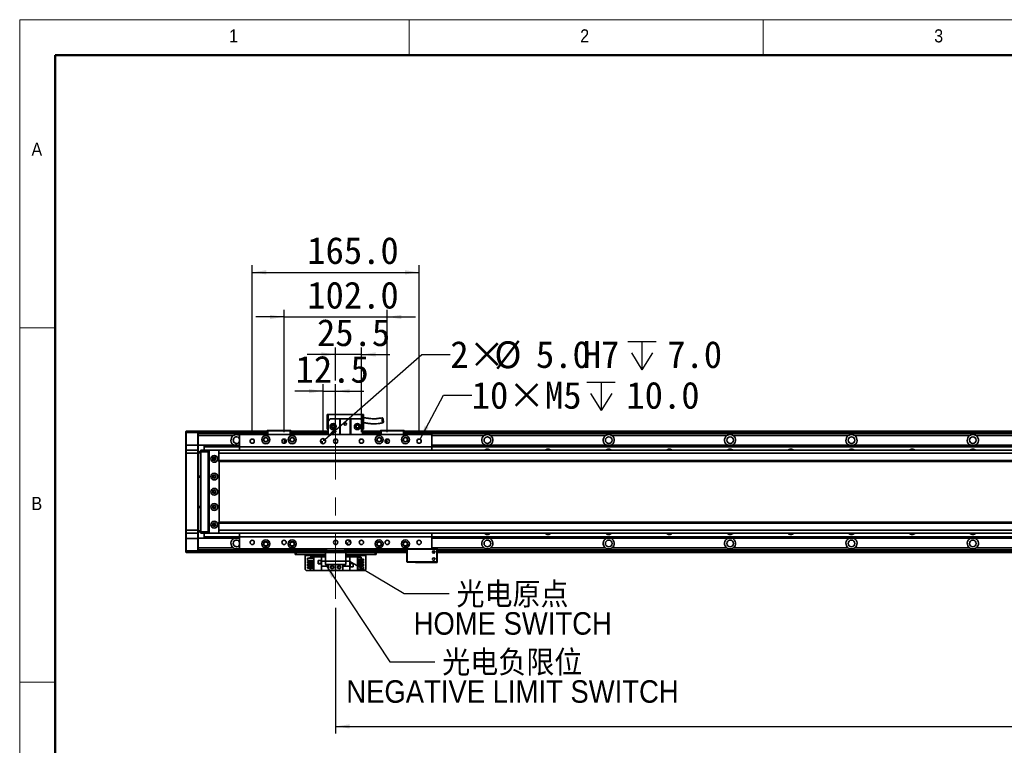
# Model space of a CAD drawing. Header units: millimetres. Extents: x 35 to 2905, y 35 to 2044.
# Tile 3 of 10: x 35 to 1008, y 1327 to 2044. Entities that reach past the tile are written whole.
import ezdxf

# ---------------------------------------------------------------- set-up
doc = ezdxf.new("R2010")
doc.units = ezdxf.units.MM
doc.header["$LTSCALE"] = 7
doc.linetypes.add('CENTERX2', pattern=[20.32, 12.7, -2.54, 2.54, -2.54])
doc.layers.add('黑色实线', color=7, linetype='Continuous')
doc.styles.add('SLDTEXTSTYLE0', font='Gothic.ttf', dxfattribs={"width": 0.913, "bigfont": 'bigfont'})
doc.styles.add('SLDTEXTSTYLE1', font='Gothic.ttf', dxfattribs={"width": 0.913})
doc.styles.add('SLDTEXTSTYLE8', font='txt')
doc.dimstyles.new('SLDDIMSTYLE0', dxfattribs={"dimtxt": 26.6, "dimasz": 14, "dimexe": 0, "dimexo": 0.0625, "dimgap": 6.65, "dimtad": 2, "dimdec": 1, "dimrnd": 1e-09, "dimzin": 4, "dimdsep": 46, "dimtxsty": 'SLDTEXTSTYLE8', "dimsah": 1, "dimcen": 0.09, "dimadec": 0, "dimazin": 1, "dimtfac": 1, "dimtdec": 1, "dimtmove": 0, "dimatfit": 0, "dimfxl": 0, "dimfrac": 2, "dimtolj": 1, "dimtzin": 12, "dimarcsym": 0})
doc.dimstyles.new('SLDDIMSTYLE1', dxfattribs={"dimtxt": 26.6, "dimasz": 14, "dimexe": 0, "dimexo": 0.0625, "dimgap": 6.65, "dimtad": 2, "dimdec": 1, "dimrnd": 1e-09, "dimzin": 12, "dimdsep": 46, "dimtxsty": 'SLDTEXTSTYLE8', "dimsah": 1, "dimcen": 0.09, "dimadec": 0, "dimazin": 3, "dimtfac": 1, "dimtdec": 1, "dimtmove": 0, "dimatfit": 0, "dimfxl": 0, "dimfrac": 2, "dimtolj": 1, "dimtzin": 12, "dimarcsym": 0})
doc.dimstyles.new('SLDDIMSTYLE3', dxfattribs={"dimtxt": 0.18, "dimasz": 14, "dimexe": 0, "dimexo": 0.0625, "dimgap": 0, "dimtad": 0, "dimtih": 1, "dimtoh": 1, "dimdec": 0, "dimrnd": 1e-09, "dimzin": 0, "dimdsep": 46, "dimtxsty": 'Standard', "dimsah": 1, "dimcen": 0.09, "dimadec": 0, "dimazin": 0, "dimtfac": 14, "dimtdec": 0, "dimtofl": 0, "dimtmove": 0, "dimatfit": 3, "dimfxl": 0, "dimfrac": 2, "dimtolj": 1, "dimtzin": 0, "dimarcsym": 0})
doc.dimstyles.new('SLDDIMSTYLE4', dxfattribs={"dimtxt": 26.6, "dimasz": 14, "dimexe": 0, "dimexo": 0.0625, "dimgap": 6.65, "dimtad": 2, "dimdec": 1, "dimrnd": 1e-09, "dimzin": 4, "dimdsep": 46, "dimtxsty": 'SLDTEXTSTYLE8', "dimsah": 1, "dimcen": 0.09, "dimadec": 0, "dimazin": 1, "dimtfac": 1, "dimtdec": 1, "dimtofl": 0, "dimtmove": 0, "dimatfit": 3, "dimfxl": 0, "dimfrac": 2, "dimtolj": 1, "dimtzin": 12, "dimarcsym": 0})
doc.dimstyles.new('SLDDIMSTYLE5', dxfattribs={"dimtxt": 26.6, "dimasz": 14, "dimexe": 0, "dimexo": 0.0625, "dimgap": 6.65, "dimtad": 0, "dimtih": 1, "dimtoh": 1, "dimdec": 1, "dimrnd": 1e-09, "dimzin": 4, "dimdsep": 46, "dimtxsty": 'SLDTEXTSTYLE8', "dimsah": 1, "dimcen": 0, "dimadec": 0, "dimazin": 1, "dimtfac": 1, "dimtdec": 1, "dimtofl": 0, "dimtmove": 0, "dimatfit": 3, "dimfxl": 0, "dimfrac": 2, "dimtolj": 1, "dimtzin": 12, "dimarcsym": 0})
doc.dimstyles.new('SLDDIMSTYLE6', dxfattribs={"dimtxt": 26.6, "dimasz": 14, "dimexe": 0, "dimexo": 0.0625, "dimgap": 6.65, "dimtad": 0, "dimtih": 1, "dimtoh": 1, "dimdec": 1, "dimrnd": 1e-09, "dimzin": 12, "dimdsep": 46, "dimtxsty": 'SLDTEXTSTYLE8', "dimsah": 1, "dimcen": 0, "dimadec": 0, "dimazin": 3, "dimtfac": 1, "dimtdec": 1, "dimtofl": 0, "dimtmove": 0, "dimatfit": 3, "dimfxl": 0, "dimfrac": 2, "dimtolj": 1, "dimtzin": 12, "dimarcsym": 0})

# ---------------------------------------------------------------- blocks, each defined once
blk = doc.blocks.new('_D_7')
at = {"layer": '黑色实线'}
for p, q in [((334.88, 1677.05), (306.88, 1677.05)), ((334.88, 1636.51), (334.88, 1684.05)), ((334.88, 1677.05), (347.38, 1677.05)), ((347.38, 1636.51), (347.38, 1684.05)), ((347.38, 1677.05), (375.38, 1677.05))]:
    blk.add_line(p, q, dxfattribs=at)
for points in [[(334.88, 1677.05), (320.88, 1679.15), (320.88, 1674.95)], [(347.38, 1677.05), (361.38, 1674.95), (361.38, 1679.15)]]:
    blk.add_solid(points, dxfattribs=at)
at = {"layer": '黑色实线', "insert": (307.79, 1711.96), "char_height": 26.6, "attachment_point": 1, "style": 'SLDTEXTSTYLE8'}
blk.add_mtext('12.5', dxfattribs=at)
blk = doc.blocks.new('_D_8')
at = {"layer": '黑色实线'}
for p, q in [((347.38, 1687.46), (347.38, 1720.27)), ((372.88, 1636.51), (372.88, 1720.27)), ((347.38, 1713.27), (319.38, 1713.27)), ((372.88, 1713.27), (347.38, 1713.27)), ((372.88, 1713.27), (400.88, 1713.27))]:
    blk.add_line(p, q, dxfattribs=at)
for points in [[(347.38, 1713.27), (333.38, 1715.37), (333.38, 1711.17)], [(372.88, 1713.27), (386.88, 1711.17), (386.88, 1715.37)]]:
    blk.add_solid(points, dxfattribs=at)
at = {"layer": '黑色实线', "insert": (328.92, 1748.17), "char_height": 26.6, "attachment_point": 1, "style": 'SLDTEXTSTYLE8'}
blk.add_mtext('25.5', dxfattribs=at)
blk = doc.blocks.new('_D_9')
at = {"layer": '黑色实线'}
for p, q in [((296.38, 1636.51), (296.38, 1757.33)), ((398.38, 1636.51), (398.38, 1757.33)), ((296.38, 1750.33), (268.38, 1750.33)), ((296.38, 1750.33), (398.38, 1750.33)), ((398.38, 1750.33), (426.38, 1750.33))]:
    blk.add_line(p, q, dxfattribs=at)
for points in [[(296.38, 1750.33), (282.38, 1752.43), (282.38, 1748.23)], [(398.38, 1750.33), (412.38, 1748.23), (412.38, 1752.43)]]:
    blk.add_solid(points, dxfattribs=at)
at = {"layer": '黑色实线', "insert": (319.31, 1785.24), "char_height": 26.6, "attachment_point": 1, "style": 'SLDTEXTSTYLE8'}
blk.add_mtext('102.0', dxfattribs=at)
blk = doc.blocks.new('_D_10')
at = {"layer": '黑色实线'}
for p, q in [((264.88, 1636.51), (264.88, 1801.41)), ((429.88, 1636.51), (429.88, 1801.41)), ((264.88, 1794.41), (429.88, 1794.41))]:
    blk.add_line(p, q, dxfattribs=at)
for points in [[(264.88, 1794.41), (278.88, 1792.31), (278.88, 1796.51)], [(429.88, 1794.41), (415.88, 1796.51), (415.88, 1792.31)]]:
    blk.add_solid(points, dxfattribs=at)
at = {"layer": '黑色实线', "insert": (319.31, 1829.31), "char_height": 26.6, "attachment_point": 1, "style": 'SLDTEXTSTYLE8'}
blk.add_mtext('165.0', dxfattribs=at)
blk = doc.blocks.new('SW_SYMBOL_HOLE_DEPTH')
at = {"layer": '黑色实线', "color": 0}
for p, q in [((0, 6125), (5600, 6125)), ((2800, 6125), (2800, 525)), ((700, 3885), (2800, 525)), ((4900, 3885), (2800, 525))]:
    blk.add_line(p, q, dxfattribs=at)
blk = doc.blocks.new('_D_16')
at = {"layer": '黑色实线'}
for p, q in [((336.76, 1629.27), (432.75, 1713.27)), ((432.75, 1713.27), (460.75, 1713.27))]:
    blk.add_line(p, q, dxfattribs=at)
blk.add_solid([(336.76, 1629.27), (348.68, 1636.91), (345.91, 1640.07)], dxfattribs=at)
at = {"layer": '黑色实线', "xscale": 0.004985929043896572, "yscale": 0.004985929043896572, "zscale": 0.004985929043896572}
blk.add_blockref('SW_SYMBOL_HOLE_DEPTH', (636.25, 1695.55), dxfattribs=at)
at = {"layer": '黑色实线', "char_height": 26.6, "attachment_point": 1, "style": 'SLDTEXTSTYLE8'}
for s, insert in [('2×', (460.75, 1726.56)), ('%%c', (504.27, 1726.3)), ('5.0', (545.37, 1726.56)), ('H7', (591.7, 1726.56)), ('7.0', (675.19, 1726.56))]:
    blk.add_mtext(s, dxfattribs=dict(at, insert=insert))
blk = doc.blocks.new('_D_17')
at = {"layer": '黑色实线'}
for p, q in [((430.86, 1629.48), (453.91, 1672.93)), ((453.91, 1672.93), (481.91, 1672.93))]:
    blk.add_line(p, q, dxfattribs=at)
blk.add_solid([(430.86, 1629.48), (439.28, 1640.86), (435.57, 1642.83)], dxfattribs=at)
at = {"layer": '黑色实线', "xscale": 0.004985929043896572, "yscale": 0.004985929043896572, "zscale": 0.004985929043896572}
blk.add_blockref('SW_SYMBOL_HOLE_DEPTH', (595.88, 1655.32), dxfattribs=at)
at = {"layer": '黑色实线', "char_height": 26.6, "attachment_point": 1, "style": 'SLDTEXTSTYLE8'}
for s, insert in [('10×M5', (481.91, 1686.32)), ('10.0', (634.82, 1686.32))]:
    blk.add_mtext(s, dxfattribs=dict(at, insert=insert))
blk = doc.blocks.new('_D_19')
at = {"layer": '黑色实线'}
for p, q in [((347.38, 1462.99), (347.38, 1338.82)), ((2087.38, 1430.62), (2087.38, 1338.82)), ((347.38, 1345.82), (2087.38, 1345.82))]:
    blk.add_line(p, q, dxfattribs=at)
for points in [[(347.38, 1345.82), (361.38, 1343.72), (361.38, 1347.92)], [(2087.38, 1345.82), (2073.38, 1347.92), (2073.38, 1343.72)]]:
    blk.add_solid(points, dxfattribs=at)
at = {"layer": '黑色实线', "insert": (1167.49, 1380.72), "char_height": 26.6, "attachment_point": 1, "style": 'SLDTEXTSTYLE8'}
blk.add_mtext('1740.0', dxfattribs=at)
blk = doc.blocks.new('SW_NOTE_7')
at = {"layer": '黑色实线', "color": 0, "char_height": 22.225, "attachment_point": 2}
for s, insert, style in [('光电原点', (62.53, 10.9), 'SLDTEXTSTYLE0'), ('HOME SWITCH', (62.76, -18.33), 'SLDTEXTSTYLE1')]:
    blk.add_mtext(s, dxfattribs=dict(at, insert=insert, style=style))
blk = doc.blocks.new('SW_NOTE_8')
at = {"layer": '黑色实线', "color": 0, "char_height": 22.225, "attachment_point": 2}
for s, insert, style in [('光电负限位', (76.69, 10.96), 'SLDTEXTSTYLE0'), ('NEGATIVE LIMIT SWITCH', (76.9, -18.27), 'SLDTEXTSTYLE1')]:
    blk.add_mtext(s, dxfattribs=dict(at, insert=insert, style=style))
blk = doc.blocks.new('SW_DOWELSYMBOL_0')
at = {"linetype": 'Continuous', "lineweight": 18}
h = blk.add_hatch(color=0, dxfattribs=at)
edge = h.paths.add_edge_path(flags=0)
edge.add_arc((0, 0), 2.5, 180, 270)
edge.add_line((0, -2.5), (0, 0))
edge.add_line((0, 0), (-2.5, 0))
h = blk.add_hatch(color=0, dxfattribs=at)
edge = h.paths.add_edge_path(flags=0)
edge.add_arc((0, 0), 2.5, 0, 90)
edge.add_line((0, 2.5), (0, 0))
edge.add_line((0, 0), (2.5, 0))
at = {"layer": '黑色实线', "color": 0}
blk.add_circle((0, 0), 2.5, dxfattribs=at)
blk = doc.blocks.new('SW_DOWELSYMBOL_1')
at = {"linetype": 'Continuous', "lineweight": 18}
h = blk.add_hatch(color=0, dxfattribs=at)
edge = h.paths.add_edge_path(flags=0)
edge.add_arc((0, 0), 2.5, 180, 270)
edge.add_line((0, -2.5), (0, 0))
edge.add_line((0, 0), (-2.5, 0))
h = blk.add_hatch(color=0, dxfattribs=at)
edge = h.paths.add_edge_path(flags=0)
edge.add_arc((0, 0), 2.5, 0, 90)
edge.add_line((0, 2.5), (0, 0))
edge.add_line((0, 0), (2.5, 0))
at = {"layer": '黑色实线', "color": 0}
blk.add_circle((0, 0), 2.5, dxfattribs=at)

msp = doc.modelspace()

# ---------------------------------------------------------------- linework, layer by layer
at = {"color": 7, "linetype": 'Continuous', "lineweight": 18}
for p, q in [((2905, 2044), (35, 2044)), ((35, 2044), (35, 35)), ((420, 2009), (420, 2044)), ((770, 2044), (770, 2009)), ((70, 2009), (2870, 2009)), ((70, 2009), (70, 70)), ((70, 1739.5), (35, 1739.5)), ((35, 1389.5), (70, 1389.5))]:
    msp.add_line(p, q, dxfattribs=at)
at = {"color": 7, "linetype": 'Continuous', "lineweight": 50}
for p, q in [((2870, 2009), (70, 2009)), ((70, 2009), (70, 70))]:
    msp.add_line(p, q, dxfattribs=at)
at = {"color": 7, "linetype": 'Continuous', "lineweight": 35}
for p, q in [((338.88, 1653.92), (339.88, 1653.92)), ((338.88, 1653.92), (338.88, 1639.52)), ((339.88, 1647.52), (339.88, 1653.92)), ((339.88, 1653.92), (373.88, 1653.92)), ((341.88, 1649.52), (339.88, 1647.52)), ((339.88, 1647.52), (339.88, 1634.12)), ((341.88, 1649.52), (351.38, 1649.52)), ((351.38, 1634.12), (351.38, 1649.52)), ((351.38, 1649.52), (351.88, 1649.52)), ((351.88, 1649.52), (351.88, 1634.12)), ((361.88, 1649.52), (351.88, 1649.52)), ((361.88, 1634.12), (361.88, 1649.52)), ((361.88, 1649.52), (362.38, 1649.52)), ((362.38, 1649.52), (362.38, 1634.12)), ((362.38, 1649.52), (371.88, 1649.52)), ((373.88, 1647.52), (371.88, 1649.52)), ((373.88, 1653.92), (374.88, 1653.92)), ((373.88, 1653.92), (373.88, 1647.52)), ((373.88, 1647.52), (373.88, 1634.12)), ((374.88, 1639.52), (374.88, 1653.92)), ((199.38, 1637.32), (199.68, 1637.62)), ((199.38, 1636.12), (199.38, 1637.32)), ((199.38, 1636.12), (199.68, 1636.12)), ((199.38, 1623.62), (199.38, 1636.12)), ((199.68, 1637.62), (199.68, 1636.12)), ((199.68, 1637.62), (211.08, 1637.62)), ((211.08, 1636.12), (199.68, 1636.12)), ((199.68, 1636.12), (199.68, 1623.62)), ((211.08, 1636.12), (211.08, 1637.62)), ((211.08, 1637.62), (211.38, 1637.32)), ((211.08, 1636.12), (211.38, 1636.12)), ((211.08, 1623.62), (211.08, 1636.12)), ((279.38, 1637.62), (211.38, 1637.62)), ((211.38, 1637.62), (211.38, 1637.32)), ((211.38, 1637.32), (211.38, 1636.12)), ((279.38, 1637.12), (211.38, 1637.12)), ((211.38, 1636.12), (211.38, 1623.62)), ((279.38, 1637.82), (279.68, 1638.12)), ((279.38, 1634.12), (279.38, 1637.82)), ((280.38, 1637.82), (279.38, 1637.82)), ((279.68, 1638.12), (280.5, 1638.12)), ((280.38, 1637.82), (280.5, 1638.12)), ((280.38, 1637.82), (280.38, 1634.12)), ((302.38, 1637.82), (280.38, 1637.82)), ((280.5, 1638.12), (302.25, 1638.12)), ((302.38, 1637.82), (302.25, 1638.12)), ((302.25, 1638.12), (303.08, 1638.12)), ((302.38, 1634.12), (302.38, 1637.82)), ((303.38, 1637.82), (302.38, 1637.82)), ((303.08, 1638.12), (303.38, 1637.82)), ((303.38, 1637.82), (303.38, 1634.12)), ((339.88, 1637.62), (303.38, 1637.62)), ((303.38, 1637.42), (339.88, 1637.42)), ((303.38, 1637.22), (339.88, 1637.22)), ((339.88, 1637.12), (303.38, 1637.12)), ((338.88, 1639.52), (339.88, 1639.52)), ((373.88, 1639.52), (374.88, 1639.52)), ((391.38, 1637.62), (373.88, 1637.62)), ((373.88, 1637.42), (391.38, 1637.42)), ((373.88, 1637.22), (391.38, 1637.22)), ((391.38, 1637.12), (373.88, 1637.12)), ((391.38, 1637.82), (391.68, 1638.12)), ((392.38, 1637.82), (391.38, 1637.82)), ((391.38, 1634.12), (391.38, 1637.82)), ((391.68, 1638.12), (392.5, 1638.12)), ((392.38, 1637.82), (392.5, 1638.12)), ((414.38, 1637.82), (392.38, 1637.82)), ((392.38, 1637.82), (392.38, 1634.12)), ((392.5, 1638.12), (414.25, 1638.12)), ((414.38, 1637.82), (414.25, 1638.12)), ((414.25, 1638.12), (415.08, 1638.12)), ((414.38, 1634.12), (414.38, 1637.82)), ((415.38, 1637.82), (414.38, 1637.82)), ((415.08, 1638.12), (415.38, 1637.82)), ((415.38, 1637.82), (415.38, 1634.12)), ((2019.38, 1637.62), (415.38, 1637.62)), ((415.38, 1637.42), (2019.38, 1637.42)), ((415.38, 1637.22), (2019.38, 1637.22)), ((2019.38, 1637.12), (415.38, 1637.12)), ((279.38, 1635.12), (211.38, 1635.12)), ((246.21, 1633.12), (211.38, 1633.12)), ((252.38, 1634.12), (252.38, 1622.12)), ((442.38, 1634.12), (252.38, 1634.12)), ((339.88, 1635.12), (303.38, 1635.12)), ((391.38, 1635.12), (373.88, 1635.12)), ((2019.38, 1635.12), (415.38, 1635.12)), ((442.38, 1634.12), (442.38, 1622.12)), ((614.21, 1633.12), (500.55, 1633.12)), ((734.21, 1633.12), (620.55, 1633.12)), ((854.21, 1633.12), (740.55, 1633.12)), ((974.21, 1633.12), (860.55, 1633.12)), ((1094.21, 1633.12), (980.55, 1633.12)), ((199.38, 1623.62), (199.68, 1623.62)), ((199.38, 1618.32), (199.38, 1623.62)), ((199.68, 1618.62), (199.38, 1618.32)), ((199.38, 1615.62), (199.38, 1618.32)), ((199.68, 1623.62), (199.68, 1618.62)), ((211.08, 1623.62), (199.68, 1623.62)), ((199.68, 1618.62), (199.68, 1615.62)), ((199.68, 1618.62), (211.08, 1618.62)), ((211.08, 1618.62), (211.08, 1623.62)), ((211.08, 1623.62), (211.38, 1623.62)), ((211.08, 1615.62), (211.08, 1618.62)), ((211.08, 1618.62), (211.38, 1618.32)), ((211.38, 1623.62), (211.38, 1618.32)), ((217.38, 1623.62), (211.38, 1623.62)), ((211.38, 1618.32), (211.38, 1615.62)), ((211.38, 1617.12), (213.88, 1617.12)), ((213.88, 1616.12), (211.38, 1616.12)), ((213.88, 1618.32), (214.18, 1618.62)), ((213.88, 1617.12), (213.88, 1618.32)), ((213.88, 1538.12), (213.88, 1617.12)), ((213.88, 1617.12), (214.18, 1617.12)), ((214.18, 1618.62), (214.18, 1617.12)), ((214.18, 1618.62), (221.38, 1618.62)), ((214.18, 1617.12), (214.18, 1538.12)), ((221.38, 1617.12), (214.18, 1617.12)), ((217.38, 1623.62), (252.38, 1623.62)), ((217.38, 1623.62), (217.38, 1623.32)), ((217.38, 1623.32), (252.38, 1623.32)), ((217.38, 1623.32), (217.38, 1622.43)), ((217.38, 1622.43), (252.38, 1622.43)), ((217.38, 1622.43), (217.38, 1622.13)), ((217.38, 1622.13), (252.38, 1622.13)), ((217.38, 1622.13), (217.38, 1618.62)), ((221.38, 1618.62), (221.38, 1617.12)), ((221.38, 1618.62), (222.88, 1618.62)), ((222.58, 1618.32), (221.38, 1618.32)), ((221.38, 1617.12), (221.38, 1538.12)), ((221.88, 1616.62), (221.88, 1538.62)), ((222.38, 1616.62), (221.88, 1616.62)), ((222.88, 1618.62), (222.38, 1618.12)), ((222.38, 1618.12), (222.38, 1537.12)), ((231.88, 1618.62), (222.88, 1618.62)), ((232.38, 1618.12), (231.88, 1618.62)), ((2202.88, 1618.62), (231.88, 1618.62)), ((231.88, 1617.98), (231.88, 1615.62)), ((232.38, 1617.98), (232.38, 1618.12)), ((251.66, 1623.62), (252.38, 1624.01)), ((442.38, 1622.12), (252.38, 1622.12)), ((252.38, 1622.12), (252.38, 1618.62)), ((442.38, 1623.62), (1992.38, 1623.62)), ((442.38, 1623.32), (1992.38, 1623.32)), ((442.38, 1622.43), (1992.38, 1622.43)), ((442.38, 1622.13), (1992.38, 1622.13)), ((442.38, 1622.12), (442.38, 1618.62)), ((199.38, 1539.62), (199.38, 1615.62)), ((199.68, 1615.62), (199.38, 1615.62)), ((199.68, 1615.62), (199.68, 1539.62)), ((211.08, 1615.62), (199.68, 1615.62)), ((211.08, 1539.62), (211.08, 1615.62)), ((211.08, 1615.62), (211.38, 1615.62)), ((211.38, 1615.62), (211.38, 1539.62)), ((228.52, 1610.62), (226.23, 1610.62)), ((2202.88, 1615.62), (231.88, 1615.62)), ((231.88, 1615.62), (231.88, 1608.62)), ((2202.88, 1608.62), (231.88, 1608.62)), ((231.88, 1608.62), (231.88, 1607.62)), ((231.88, 1607.62), (2202.88, 1607.62)), ((232.38, 1547.62), (232.38, 1607.62)), ((211.38, 1593.12), (213.88, 1593.12)), ((213.88, 1592.12), (211.38, 1592.12)), ((211.38, 1563.12), (213.88, 1563.12)), ((213.88, 1562.12), (211.38, 1562.12)), ((199.68, 1539.62), (199.38, 1539.62)), ((199.38, 1536.92), (199.38, 1539.62)), ((199.68, 1539.62), (211.08, 1539.62)), ((199.68, 1539.62), (199.68, 1536.62)), ((211.08, 1539.62), (211.38, 1539.62)), ((211.08, 1536.62), (211.08, 1539.62)), ((211.38, 1539.62), (211.38, 1536.92)), ((211.38, 1539.12), (213.88, 1539.12)), ((213.88, 1538.12), (211.38, 1538.12)), ((213.88, 1538.12), (214.18, 1538.12)), ((213.88, 1536.92), (213.88, 1538.12)), ((214.18, 1538.12), (221.38, 1538.12)), ((214.18, 1538.12), (214.18, 1536.62)), ((221.38, 1538.12), (221.38, 1536.62)), ((221.88, 1538.62), (222.38, 1538.62)), ((226.23, 1544.62), (228.52, 1544.62)), ((2202.88, 1547.62), (231.88, 1547.62)), ((231.88, 1547.62), (231.88, 1546.62)), ((2202.88, 1546.62), (231.88, 1546.62)), ((231.88, 1546.62), (231.88, 1539.62)), ((2202.88, 1539.62), (231.88, 1539.62)), ((231.88, 1539.62), (231.88, 1537.26)), ((199.68, 1536.62), (199.38, 1536.92)), ((199.38, 1531.62), (199.38, 1536.92)), ((199.68, 1531.62), (199.38, 1531.62)), ((199.38, 1519.12), (199.38, 1531.62)), ((211.08, 1536.62), (199.68, 1536.62)), ((199.68, 1536.62), (199.68, 1531.62)), ((211.08, 1531.62), (199.68, 1531.62)), ((199.68, 1531.62), (199.68, 1519.12)), ((211.08, 1536.62), (211.38, 1536.92)), ((211.08, 1531.62), (211.08, 1536.62)), ((211.38, 1531.62), (211.08, 1531.62)), ((211.08, 1519.12), (211.08, 1531.62)), ((211.38, 1536.92), (211.38, 1531.62)), ((217.38, 1531.63), (211.38, 1531.63)), ((211.38, 1531.62), (211.38, 1519.12)), ((213.88, 1536.92), (214.18, 1536.62)), ((221.38, 1536.62), (214.18, 1536.62)), ((217.38, 1536.62), (217.38, 1533.11)), ((217.38, 1533.11), (252.38, 1533.11)), ((217.38, 1533.11), (217.38, 1532.82)), ((217.38, 1532.82), (252.38, 1532.82)), ((217.38, 1532.82), (217.38, 1531.92)), ((217.38, 1531.92), (252.38, 1531.92)), ((217.38, 1531.92), (217.38, 1531.63)), ((217.38, 1531.63), (252.38, 1531.63)), ((221.38, 1536.92), (222.58, 1536.92)), ((222.88, 1536.62), (221.38, 1536.62)), ((222.38, 1537.12), (222.88, 1536.62)), ((222.88, 1536.62), (231.88, 1536.62)), ((231.88, 1536.62), (232.38, 1537.12)), ((2202.88, 1536.62), (231.88, 1536.62)), ((232.38, 1537.12), (232.38, 1537.26)), ((251.66, 1531.63), (252.38, 1531.23)), ((252.38, 1536.62), (252.38, 1533.12)), ((442.38, 1533.12), (252.38, 1533.12)), ((252.38, 1533.12), (252.38, 1521.12)), ((442.38, 1536.62), (442.38, 1533.12)), ((442.38, 1533.12), (442.38, 1521.12)), ((442.38, 1533.11), (1992.38, 1533.11)), ((442.38, 1532.82), (1992.38, 1532.82)), ((442.38, 1531.92), (1992.38, 1531.92)), ((442.38, 1531.63), (1992.38, 1531.63)), ((199.68, 1519.12), (199.38, 1519.12)), ((199.38, 1517.92), (199.38, 1519.12)), ((199.68, 1519.12), (211.08, 1519.12)), ((199.68, 1519.12), (199.68, 1517.62)), ((211.38, 1519.12), (211.08, 1519.12)), ((211.08, 1517.62), (211.08, 1519.12)), ((246.21, 1522.13), (211.38, 1522.13)), ((337.38, 1520.13), (211.38, 1520.13)), ((211.38, 1519.12), (211.38, 1517.92)), ((442.38, 1521.12), (252.38, 1521.12)), ((337.38, 1519.12), (337.38, 1521.12)), ((338.38, 1519.12), (337.38, 1519.12)), ((337.38, 1517.62), (337.38, 1519.12)), ((338.38, 1521.12), (338.38, 1519.12)), ((356.38, 1519.12), (338.38, 1519.12)), ((356.38, 1519.12), (356.38, 1521.12)), ((357.38, 1519.12), (356.38, 1519.12)), ((357.38, 1521.12), (357.38, 1519.12)), ((417.88, 1520.13), (357.38, 1520.13)), ((357.38, 1519.12), (357.38, 1517.62)), ((418.18, 1521.12), (417.88, 1520.82)), ((418.18, 1520.82), (417.88, 1520.82)), ((417.88, 1508.42), (417.88, 1520.82)), ((418.18, 1520.82), (418.3, 1521.12)), ((418.18, 1520.82), (418.18, 1508.42)), ((447.58, 1520.82), (418.18, 1520.82)), ((442.38, 1521.42), (447.88, 1521.42)), ((442.38, 1521.12), (447.45, 1521.12)), ((447.58, 1520.82), (447.45, 1521.12)), ((447.45, 1521.12), (447.58, 1521.12)), ((447.88, 1520.82), (447.58, 1521.12)), ((447.88, 1520.82), (447.58, 1520.82)), ((447.58, 1508.42), (447.58, 1520.82)), ((447.88, 1520.82), (447.88, 1521.42)), ((447.88, 1520.82), (447.88, 1508.42)), ((1988.88, 1520.13), (447.88, 1520.13)), ((614.21, 1522.13), (500.55, 1522.13)), ((734.21, 1522.13), (620.55, 1522.13)), ((854.21, 1522.13), (740.55, 1522.13)), ((974.21, 1522.13), (860.55, 1522.13)), ((1094.21, 1522.13), (980.55, 1522.13)), ((199.68, 1517.62), (199.38, 1517.92)), ((211.08, 1517.62), (199.68, 1517.62)), ((211.38, 1517.92), (211.08, 1517.62)), ((211.38, 1517.92), (211.38, 1517.62)), ((337.38, 1517.62), (211.38, 1517.62)), ((307.38, 1515.62), (307.38, 1517.62)), ((308.38, 1515.62), (307.38, 1515.62)), ((308.38, 1517.62), (308.38, 1515.62)), ((337.38, 1515.62), (308.38, 1515.62)), ((317.38, 1515.62), (317.38, 1514.62)), ((317.38, 1500.82), (317.38, 1514.62)), ((319.68, 1512.18), (325.88, 1512.18)), ((319.68, 1509.68), (319.68, 1512.18)), ((319.68, 1509.68), (325.88, 1509.68)), ((322.08, 1513.12), (325.88, 1513.12)), ((322.08, 1512.18), (322.08, 1513.12)), ((322.08, 1508.64), (322.08, 1509.68)), ((325.88, 1499.82), (325.88, 1513.42)), ((325.88, 1513.42), (333.43, 1513.42)), ((333.18, 1509.72), (329.98, 1509.72)), ((329.98, 1509.72), (329.98, 1506.52)), ((330.08, 1509.62), (330.08, 1506.62)), ((333.08, 1509.62), (330.08, 1509.62)), ((333.08, 1506.62), (333.08, 1509.62)), ((333.18, 1506.52), (333.18, 1509.72)), ((333.43, 1513.42), (333.43, 1509.12)), ((337.38, 1513.42), (333.43, 1513.42)), ((337.38, 1509.12), (333.43, 1509.12)), ((333.43, 1504.12), (333.43, 1509.12)), ((357.38, 1517.62), (337.38, 1517.62)), ((337.38, 1517.62), (337.38, 1509.12)), ((337.38, 1509.12), (357.38, 1509.12)), ((337.38, 1505.62), (337.38, 1509.12)), ((357.38, 1517.62), (357.38, 1509.12)), ((417.88, 1517.62), (357.38, 1517.62)), ((386.38, 1515.62), (357.38, 1515.62)), ((361.33, 1513.42), (357.38, 1513.42)), ((361.33, 1509.12), (357.38, 1509.12)), ((357.38, 1509.12), (357.38, 1505.62)), ((361.33, 1509.12), (361.33, 1513.42)), ((368.88, 1513.42), (361.33, 1513.42)), ((361.33, 1509.12), (361.33, 1504.12)), ((368.88, 1513.42), (368.88, 1499.82)), ((372.68, 1513.12), (368.88, 1513.12)), ((375.08, 1511.18), (368.88, 1511.18)), ((375.08, 1509.68), (368.88, 1509.68)), ((372.68, 1513.12), (372.68, 1511.18)), ((372.68, 1509.68), (372.68, 1508.64)), ((375.08, 1511.18), (375.08, 1509.68)), ((377.38, 1514.62), (377.38, 1515.62)), ((377.38, 1514.62), (377.38, 1500.82)), ((386.38, 1515.62), (386.38, 1517.62)), ((387.38, 1515.62), (386.38, 1515.62)), ((387.38, 1517.62), (387.38, 1515.62)), ((445.52, 1517.62), (443.23, 1517.62)), ((1988.88, 1517.62), (447.88, 1517.62)), ((317.38, 1500.82), (318.38, 1499.82)), ((325.88, 1499.82), (318.38, 1499.82)), ((319.68, 1507.14), (319.68, 1508.64)), ((319.68, 1508.64), (325.88, 1508.64)), ((319.68, 1507.14), (325.88, 1507.14)), ((319.68, 1504.6), (319.68, 1506.1)), ((319.68, 1506.1), (325.88, 1506.1)), ((319.68, 1504.6), (325.88, 1504.6)), ((319.68, 1502.06), (319.68, 1503.56)), ((319.68, 1503.56), (325.88, 1503.56)), ((319.68, 1502.06), (325.88, 1502.06)), ((322.08, 1506.1), (322.08, 1507.14)), ((322.08, 1503.56), (322.08, 1504.6)), ((322.08, 1500.12), (322.08, 1502.06)), ((322.08, 1500.12), (325.88, 1500.12)), ((325.88, 1499.82), (333.43, 1499.82)), ((329.98, 1506.52), (333.18, 1506.52)), ((330.08, 1506.62), (333.08, 1506.62)), ((333.43, 1504.12), (340.38, 1504.12)), ((333.43, 1504.12), (333.43, 1499.82)), ((333.43, 1499.82), (340.38, 1499.82)), ((357.38, 1505.62), (337.38, 1505.62)), ((340.38, 1505.62), (340.38, 1504.12)), ((340.38, 1499.82), (340.38, 1504.12)), ((347.38, 1499.82), (340.38, 1499.82)), ((347.38, 1505.62), (347.38, 1499.82)), ((347.38, 1499.82), (354.38, 1499.82)), ((354.38, 1504.12), (354.38, 1505.62)), ((354.38, 1504.12), (361.33, 1504.12)), ((354.38, 1504.12), (354.38, 1499.82)), ((354.38, 1499.82), (361.33, 1499.82)), ((361.33, 1499.82), (361.33, 1504.12)), ((368.88, 1499.82), (361.33, 1499.82)), ((364.78, 1506.72), (361.58, 1506.72)), ((361.58, 1506.72), (361.58, 1503.52)), ((361.58, 1503.52), (364.78, 1503.52)), ((361.68, 1506.62), (361.68, 1503.62)), ((364.68, 1506.62), (361.68, 1506.62)), ((361.68, 1503.62), (364.68, 1503.62)), ((364.68, 1503.62), (364.68, 1506.62)), ((364.78, 1503.52), (364.78, 1506.72)), ((375.08, 1508.64), (368.88, 1508.64)), ((375.08, 1507.14), (368.88, 1507.14)), ((375.08, 1506.1), (368.88, 1506.1)), ((375.08, 1504.6), (368.88, 1504.6)), ((375.08, 1503.56), (368.88, 1503.56)), ((375.08, 1501.06), (368.88, 1501.06)), ((372.68, 1500.12), (368.88, 1500.12)), ((376.38, 1499.82), (368.88, 1499.82)), ((372.68, 1507.14), (372.68, 1506.1)), ((372.68, 1504.6), (372.68, 1503.56)), ((372.68, 1501.06), (372.68, 1500.12)), ((375.08, 1508.64), (375.08, 1507.14)), ((375.08, 1506.1), (375.08, 1504.6)), ((375.08, 1503.56), (375.08, 1501.06)), ((376.38, 1499.82), (377.38, 1500.82)), ((417.88, 1508.42), (418.18, 1508.42)), ((418.18, 1508.12), (417.88, 1508.42)), ((418.18, 1508.42), (447.58, 1508.42)), ((418.18, 1508.42), (418.3, 1508.12)), ((418.3, 1508.12), (418.18, 1508.12)), ((447.45, 1508.12), (418.3, 1508.12)), ((426.38, 1507.82), (426.38, 1508.12)), ((426.38, 1507.82), (447.88, 1507.82)), ((447.58, 1508.42), (447.45, 1508.12)), ((447.58, 1508.12), (447.45, 1508.12)), ((447.58, 1508.42), (447.88, 1508.42)), ((447.88, 1508.42), (447.58, 1508.12)), ((447.88, 1507.82), (447.88, 1508.42))]:
    msp.add_line(p, q, dxfattribs=at)
at = {"color": 8, "linetype": 'Continuous', "lineweight": 35}
for p, q in [((279.38, 1636.62), (211.38, 1636.62)), ((339.88, 1636.62), (303.38, 1636.62)), ((391.38, 1636.62), (373.88, 1636.62)), ((2019.38, 1636.62), (415.38, 1636.62)), ((494.21, 1633.12), (442.38, 1633.12)), ((494.21, 1522.13), (442.38, 1522.13)), ((337.38, 1518.62), (211.38, 1518.62)), ((317.38, 1514.62), (337.38, 1514.62)), ((417.88, 1518.62), (357.38, 1518.62)), ((357.38, 1514.62), (377.38, 1514.62)), ((445.52, 1518.62), (443.23, 1518.62)), ((1988.88, 1518.62), (447.88, 1518.62))]:
    msp.add_line(p, q, dxfattribs=at)
at = {"color": 7, "linetype": 'Continuous', "lineweight": 35, "flags": 128}
msp.add_lwpolyline([(254.02, 1634.04), (254.02, 1634.36), (253.93, 1634.72), (253.71, 1634.96), (253.4, 1635.07), (252.98, 1635.11), (252.47, 1635.12), (251.92, 1635.11), (251.43, 1635.08), (251.05, 1634.97), (250.84, 1634.76), (250.75, 1634.46), (250.73, 1634.03), (250.73, 1633.95), (250.73, 1633.95)], dxfattribs=at)
at = {"color": 7, "linetype": 'Continuous', "lineweight": 35}
for centre, radius in [((356.88, 1644.52), 1.25), ((344.88, 1642.02), 3), ((344.88, 1642.02), 1.7), ((344.88, 1642.02), 1.6), ((368.88, 1642.02), 3), ((368.88, 1642.02), 1.7), ((368.88, 1642.02), 1.6), ((264.88, 1627.62), 2.1), ((278.38, 1629.12), 4), ((278.38, 1629.12), 2.25), ((278.38, 1629.12), 2), ((296.38, 1627.62), 2.1), ((304.38, 1629.12), 4), ((304.38, 1629.12), 2.25), ((304.38, 1629.12), 2), ((334.88, 1627.62), 2.5), ((347.38, 1627.62), 2.1), ((372.88, 1627.62), 2.1), ((390.38, 1629.12), 4), ((390.38, 1629.12), 2.25), ((390.38, 1629.12), 2), ((398.38, 1627.62), 2.1), ((416.38, 1629.12), 4), ((416.38, 1629.12), 2.25), ((416.38, 1629.12), 2), ((429.88, 1627.62), 2.1), ((497.38, 1628.62), 3.3), ((617.38, 1628.62), 3.3), ((737.38, 1628.62), 3.3), ((857.38, 1628.62), 3.3), ((977.38, 1628.62), 3.3), ((227.38, 1610.12), 3.36), ((227.38, 1610.12), 1.7), ((227.38, 1610.12), 1.6), ((227.38, 1610.12), 1.25), ((227.38, 1592.62), 3.36), ((227.38, 1592.62), 1.7), ((227.38, 1592.62), 1.6), ((227.38, 1592.62), 1.25), ((227.38, 1577.62), 3.36), ((227.38, 1577.62), 1.7), ((227.38, 1577.62), 1.6), ((227.38, 1577.62), 1.25), ((227.38, 1562.62), 3.36), ((227.38, 1562.62), 1.7), ((227.38, 1562.62), 1.6), ((227.38, 1562.62), 1.25), ((227.38, 1545.12), 3.36), ((227.38, 1545.12), 1.7), ((227.38, 1545.12), 1.6), ((227.38, 1545.12), 1.25), ((264.88, 1527.62), 2.1), ((278.38, 1526.12), 4), ((278.38, 1526.12), 2.25), ((296.38, 1527.62), 2.1), ((304.38, 1526.12), 4), ((304.38, 1526.12), 2.25), ((347.38, 1527.62), 2.1), ((359.88, 1527.62), 2.5), ((372.88, 1527.62), 2.1), ((390.38, 1526.12), 4), ((390.38, 1526.12), 2.25), ((398.38, 1527.62), 2.1), ((416.38, 1526.12), 4), ((416.38, 1526.12), 2.25), ((429.88, 1527.62), 2.1), ((497.38, 1526.62), 3.3), ((617.38, 1526.62), 3.3), ((737.38, 1526.62), 3.3), ((857.38, 1526.62), 3.3), ((977.38, 1526.62), 3.3), ((278.38, 1526.12), 2), ((304.38, 1526.12), 2), ((390.38, 1526.12), 2), ((416.38, 1526.12), 2), ((444.38, 1518.12), 1.25), ((444.38, 1511.12), 1.25), ((343.88, 1503.12), 1.75), ((343.88, 1503.12), 1.25), ((350.88, 1503.12), 1.75), ((350.88, 1503.12), 1.25)]:
    msp.add_circle(centre, radius, dxfattribs=at)
for centre, radius, start, end in [((249.38, 1628.62), 5.5, 125.18979, 245.50882), ((249.38, 1628.62), 3.3, 24.61998, 335.38002), ((497.38, 1628.62), 5.5, 125.18979, 245.50882), ((497.38, 1628.62), 5.5, 294.49118, 54.81021), ((617.38, 1628.62), 5.5, 125.18979, 245.50882), ((617.38, 1628.62), 5.5, 294.49118, 54.81021), ((737.38, 1628.62), 5.5, 125.18979, 245.50882), ((737.38, 1628.62), 5.5, 294.49118, 54.81021), ((857.38, 1628.62), 5.5, 125.18979, 245.50882), ((857.38, 1628.62), 5.5, 294.49118, 54.81021), ((977.38, 1628.62), 5.5, 125.18979, 245.50882), ((977.38, 1628.62), 5.5, 294.49118, 54.81021), ((497.38, 1616.12), 3.75, 41.91572, 138.08428), ((557.38, 1616.12), 3.75, 41.91572, 138.08428), ((617.38, 1616.12), 3.75, 41.91572, 138.08428), ((677.38, 1616.12), 3.75, 41.91572, 138.08428), ((737.38, 1616.12), 3.75, 41.91572, 138.08428), ((797.38, 1616.12), 3.75, 41.91572, 138.08428), ((857.38, 1616.12), 3.75, 41.91572, 138.08428), ((917.38, 1616.12), 3.75, 41.91572, 138.08428), ((977.38, 1616.12), 3.75, 41.91572, 138.08428), ((249.38, 1526.62), 5.5, 114.49118, 234.81021), ((249.38, 1526.62), 3.3, 24.61998, 335.38002), ((497.38, 1526.62), 5.5, 114.49118, 234.81021), ((497.38, 1539.13), 3.75, 221.91572, 318.08428), ((497.38, 1526.62), 5.5, 305.18979, 65.50882), ((557.38, 1539.13), 3.75, 221.91572, 318.08428), ((617.38, 1526.62), 5.5, 114.49118, 234.81021), ((617.38, 1539.13), 3.75, 221.91572, 318.08428), ((617.38, 1526.62), 5.5, 305.18979, 65.50882), ((677.38, 1539.13), 3.75, 221.91572, 318.08428), ((737.38, 1526.62), 5.5, 114.49118, 234.81021), ((737.38, 1539.13), 3.75, 221.91572, 318.08428), ((737.38, 1526.62), 5.5, 305.18979, 65.50882), ((797.38, 1539.13), 3.75, 221.91572, 318.08428), ((857.38, 1526.62), 5.5, 114.49118, 234.81021), ((857.38, 1539.13), 3.75, 221.91572, 318.08428), ((857.38, 1526.62), 5.5, 305.18979, 65.50882), ((917.38, 1539.13), 3.75, 221.91572, 318.08428), ((977.38, 1526.62), 5.5, 114.49118, 234.81021), ((977.38, 1539.13), 3.75, 221.91572, 318.08428), ((977.38, 1526.62), 5.5, 305.18979, 65.50882)]:
    msp.add_arc(centre, radius, start, end, dxfattribs=at)
for points, knots in [([(393.62, 1650.67), (392.58, 1650.51), (390.76, 1650.22), (388.38, 1649.85), (386.57, 1649.7), (384.98, 1649.68), (383.21, 1649.76), (381.36, 1649.98), (379.46, 1650.26), (377.94, 1650.49), (376.52, 1650.62), (375.58, 1650.67), (375.02, 1650.65), (374.88, 1650.64)], [0, 0, 0, 0, 0.17282, 0.301209, 0.394507, 0.462198, 0.550303, 0.67044, 0.754268, 0.853136, 0.912497, 0.977887, 1, 1, 1, 1]), ([(374.88, 1645.64), (375.25, 1645.65), (376.13, 1645.69), (377.51, 1645.51), (378.92, 1645.31), (380.2, 1645.12), (381.3, 1644.97), (382.25, 1644.87), (383.5, 1644.76), (385.33, 1644.68), (387.93, 1644.78), (390.92, 1645.2), (393.06, 1645.55), (394.19, 1645.73)], [0, 0, 0, 0, 0.0561689, 0.1350523, 0.2093711, 0.2758292, 0.332638, 0.3788405, 0.4216809, 0.5224859, 0.6560404, 0.8185898, 1, 1, 1, 1]), ([(393.24, 1649.51), (393.26, 1649.76), (393.32, 1650.26), (393.49, 1650.66), (393.72, 1650.71), (393.95, 1650.43), (394.17, 1649.91), (394.35, 1649.22), (394.49, 1648.41), (394.57, 1647.57), (394.57, 1646.8), (394.5, 1646.18), (394.36, 1645.78), (394.16, 1645.7), (393.96, 1645.8), (393.77, 1646.15), (393.6, 1646.68), (393.45, 1647.41), (393.34, 1648.16), (393.26, 1648.7), (393.24, 1648.96), (393.22, 1649.04), (393.22, 1649.07), (393.22, 1649.14), (393.23, 1649.3), (393.23, 1649.43), (393.24, 1649.51)], [0, 0, 0, 0, 0.0648171, 0.1297788, 0.1897321, 0.2426179, 0.294413, 0.3462427, 0.398724, 0.4521995, 0.5066008, 0.561452, 0.6160515, 0.6697721, 0.7270686, 0.7653772, 0.8036909, 0.8589087, 0.9142287, 0.9495542, 0.9640009, 0.9648506, 0.9657587, 0.96871, 0.980528, 1, 1, 1, 1]), ([(344.67, 1640.89), (344.54, 1640.91), (344.28, 1640.96), (343.94, 1641.18), (343.68, 1641.5), (343.53, 1641.9), (343.52, 1642.35), (343.65, 1642.78), (343.91, 1643.15), (344.16, 1643.32), (344.27, 1643.39)], [0, 0, 0, 0, 0.115352, 0.231254, 0.351777, 0.477009, 0.606522, 0.740244, 0.878359, 1, 1, 1, 1]), ([(344.88, 1640.87), (344.88, 1640.87), (345, 1640.87), (345.24, 1640.91), (345.56, 1641.07), (345.81, 1641.32), (345.98, 1641.63), (346.04, 1641.98), (346, 1642.33), (345.86, 1642.65), (345.63, 1642.92), (345.32, 1643.1), (344.98, 1643.19), (344.63, 1643.16), (344.3, 1643.04), (344.02, 1642.81), (343.82, 1642.52), (343.72, 1642.18), (343.73, 1641.83), (343.84, 1641.49), (344.04, 1641.21), (344.33, 1640.99), (344.55, 1640.92), (344.67, 1640.89)], [0, 0, 0, 0, 0.001719, 0.051636, 0.101551, 0.151461, 0.201376, 0.251293, 0.301208, 0.35112, 0.401031, 0.450946, 0.500864, 0.550776, 0.600688, 0.650602, 0.700518, 0.750434, 0.800345, 0.850259, 0.900174, 0.95009, 1, 1, 1, 1]), ([(345.48, 1643.39), (345.62, 1643.3), (345.89, 1643.12), (346.15, 1642.7), (346.25, 1642.22), (346.19, 1641.75), (345.98, 1641.35), (345.65, 1641.05), (345.34, 1640.92), (345.14, 1640.9), (345.09, 1640.89)], [0, 0, 0, 0, 0.1407984, 0.2880647, 0.4304368, 0.5679421, 0.7005942, 0.8284722, 0.9515826, 1, 1, 1, 1]), ([(368.75, 1640.89), (368.69, 1640.89), (368.5, 1640.9), (368.17, 1641.01), (367.83, 1641.28), (367.6, 1641.67), (367.5, 1642.13), (367.58, 1642.61), (367.82, 1643.05), (368.09, 1643.29), (368.25, 1643.38), (368.27, 1643.39)], [0, 0, 0, 0, 0.048839, 0.168025, 0.291924, 0.420546, 0.553963, 0.692171, 0.834936, 0.981918, 1, 1, 1, 1]), ([(368.67, 1640.89), (368.53, 1640.93), (368.29, 1641), (368.01, 1641.24), (367.85, 1641.49), (367.75, 1641.76), (367.72, 1641.97), (367.73, 1642.1), (367.73, 1642.12), (367.73, 1642.13), (367.73, 1642.13), (367.73, 1642.13), (367.73, 1642.13), (367.73, 1642.13)], [0, 0, 0, 0, 0.2369273, 0.4416971, 0.6142411, 0.7545115, 0.9380815, 0.9829676, 0.9897868, 0.9952062, 0.9975514, 0.9997681, 1, 1, 1, 1]), ([(369.09, 1640.89), (369.23, 1640.92), (369.51, 1640.97), (369.86, 1641.22), (370.11, 1641.57), (370.24, 1641.98), (370.23, 1642.4), (370.09, 1642.81), (369.84, 1643.16), (369.6, 1643.32), (369.48, 1643.39)], [0, 0, 0, 0, 0.124807, 0.249842, 0.37486, 0.499856, 0.624842, 0.74983, 0.874829, 1, 1, 1, 1]), ([(250.73, 1633.95), (250.31, 1634.03), (249.32, 1634.21), (247.71, 1633.98), (246.71, 1633.4), (246.21, 1633.12)], [0, 0, 0, 0, 0.268612, 0.636606, 1, 1, 1, 1]), ([(252.38, 1633.22), (252.31, 1633.27), (252.07, 1633.44), (251.63, 1633.65), (251.16, 1633.83), (250.84, 1633.92), (250.74, 1633.95), (250.73, 1633.95), (250.73, 1633.95)], [0, 0, 0, 0, 0.09632, 0.327903, 0.5604, 0.770986, 0.973925, 1, 1, 1, 1]), ([(297.34, 1626.9), (297.29, 1626.89), (297.2, 1626.87), (297.02, 1626.91), (296.81, 1627.05), (296.66, 1627.25), (296.56, 1627.44), (296.53, 1627.52), (296.51, 1627.58), (296.5, 1627.62), (296.51, 1627.68), (296.58, 1627.86), (296.71, 1628.08), (296.92, 1628.28), (297.1, 1628.36), (297.25, 1628.37), (297.39, 1628.33), (297.52, 1628.23), (297.64, 1628.05), (297.72, 1627.79), (297.72, 1627.49), (297.65, 1627.22), (297.53, 1627.04), (297.43, 1626.94), (297.36, 1626.91), (297.34, 1626.9)], [0, 0, 0, 0, 0.035639, 0.07105, 0.128159, 0.233757, 0.2651, 0.287785, 0.300471, 0.309221, 0.318005, 0.341211, 0.449463, 0.517881, 0.561773, 0.595706, 0.62983, 0.660455, 0.705335, 0.770656, 0.838519, 0.906322, 0.950707, 0.985067, 1, 1, 1, 1]), ([(397.31, 1626.96), (397.26, 1627.01), (397.15, 1627.13), (397.05, 1627.4), (397.03, 1627.73), (397.11, 1628.04), (397.24, 1628.23), (397.37, 1628.33), (397.51, 1628.37), (397.66, 1628.36), (397.85, 1628.27), (398.04, 1628.08), (398.16, 1627.89), (398.22, 1627.74), (398.25, 1627.67), (398.25, 1627.6), (398.23, 1627.51), (398.14, 1627.32), (397.99, 1627.09), (397.77, 1626.93), (397.6, 1626.87), (397.45, 1626.88), (397.36, 1626.93), (397.31, 1626.96), (397.31, 1626.96)], [0, 0, 0, 0, 0.047025, 0.107411, 0.187758, 0.268724, 0.309869, 0.343857, 0.378016, 0.408651, 0.455796, 0.536755, 0.610188, 0.634249, 0.658522, 0.666877, 0.677905, 0.720581, 0.835784, 0.883785, 0.932236, 0.963755, 0.995326, 1, 1, 1, 1]), ([(500.55, 1633.12), (500.09, 1633.39), (499.14, 1633.94), (497.46, 1634.2), (495.71, 1633.99), (494.71, 1633.41), (494.21, 1633.12)], [0, 0, 0, 0, 0.235688, 0.486469, 0.744849, 1, 1, 1, 1]), ([(620.55, 1633.12), (620.09, 1633.39), (619.14, 1633.94), (617.46, 1634.2), (615.71, 1633.99), (614.71, 1633.41), (614.21, 1633.12)], [0, 0, 0, 0, 0.235688, 0.486469, 0.744849, 1, 1, 1, 1]), ([(740.55, 1633.12), (740.09, 1633.39), (739.14, 1633.94), (737.46, 1634.2), (735.71, 1633.99), (734.71, 1633.41), (734.21, 1633.12)], [0, 0, 0, 0, 0.235688, 0.486469, 0.744849, 1, 1, 1, 1]), ([(860.55, 1633.12), (860.09, 1633.39), (859.14, 1633.94), (857.46, 1634.2), (855.71, 1633.99), (854.71, 1633.41), (854.21, 1633.12)], [0, 0, 0, 0, 0.235688, 0.486469, 0.744849, 1, 1, 1, 1]), ([(980.55, 1633.12), (980.09, 1633.39), (979.14, 1633.94), (977.46, 1634.2), (975.71, 1633.99), (974.71, 1633.41), (974.21, 1633.12)], [0, 0, 0, 0, 0.235694, 0.486464, 0.744851, 1, 1, 1, 1]), ([(246.21, 1522.13), (246.67, 1521.86), (247.62, 1521.3), (249.3, 1521.04), (250.98, 1521.24), (251.93, 1521.79), (252.38, 1522.04)], [0, 0, 0, 0, 0.242506, 0.500537, 0.766388, 1, 1, 1, 1]), ([(494.21, 1522.13), (494.67, 1521.86), (495.62, 1521.3), (497.3, 1521.04), (499.04, 1521.26), (500.05, 1521.84), (500.55, 1522.13)], [0, 0, 0, 0, 0.235688, 0.486469, 0.744849, 1, 1, 1, 1]), ([(614.21, 1522.13), (614.67, 1521.86), (615.62, 1521.3), (617.3, 1521.04), (619.04, 1521.26), (620.05, 1521.84), (620.55, 1522.13)], [0, 0, 0, 0, 0.235688, 0.486469, 0.744849, 1, 1, 1, 1]), ([(734.21, 1522.13), (734.67, 1521.86), (735.62, 1521.3), (737.3, 1521.04), (739.04, 1521.26), (740.05, 1521.84), (740.55, 1522.13)], [0, 0, 0, 0, 0.235688, 0.486469, 0.744849, 1, 1, 1, 1]), ([(854.21, 1522.13), (854.67, 1521.86), (855.62, 1521.3), (857.3, 1521.04), (859.04, 1521.26), (860.05, 1521.84), (860.55, 1522.13)], [0, 0, 0, 0, 0.235688, 0.486469, 0.744849, 1, 1, 1, 1]), ([(974.21, 1522.13), (974.67, 1521.86), (975.62, 1521.3), (977.3, 1521.04), (979.04, 1521.26), (980.05, 1521.84), (980.55, 1522.13)], [0, 0, 0, 0, 0.235694, 0.486481, 0.744851, 1, 1, 1, 1])]:
    msp.add_open_spline(points, degree=3, knots=knots, dxfattribs=at)
at = {"layer": '黑色实线', "linetype": 'CENTERX2', "lineweight": 18}
msp.add_line((347.38, 1678.57), (347.38, 1471.88), dxfattribs=at)

# ---------------------------------------------------------------- block references
at = {"layer": '黑色实线'}
for name, p in [('SW_DOWELSYMBOL_0', (334.88, 1627.62)), ('SW_DOWELSYMBOL_1', (359.88, 1527.62))]:
    msp.add_blockref(name, p, dxfattribs=at)
at = {"layer": '黑色实线', "color": 7}
for name, p in [('SW_NOTE_7', (459.71, 1476.99)), ('SW_NOTE_8', (445.31, 1409.68))]:
    msp.add_blockref(name, p, dxfattribs=at)

# ---------------------------------------------------------------- texts
at = {"color": 7, "linetype": 'Continuous', "lineweight": 0, "char_height": 12.96, "attachment_point": 1, "style": 'SLDTEXTSTYLE1'}
for s, insert in [('2', (589.17, 2034.52)), ('3', (939.17, 2034.52)), ('1', (242.08, 2034.52)), ('A', (46.67, 1922.52)), ('B', (46.67, 1572.52))]:
    msp.add_mtext(s, dxfattribs=dict(at, insert=insert))

# ---------------------------------------------------------------- dimensions: what is measured, and where the dimension line sits
at = {"layer": '黑色实线'}
for base, p1, p2, dimstyle, picture, middle in [((429.88, 1794.41), (264.88, 1627.62), (429.88, 1627.62), 'SLDDIMSTYLE4', '_D_10', (361.69, 1794.41)), ((398.38, 1750.33), (296.38, 1627.62), (398.38, 1627.62), 'SLDDIMSTYLE0', '_D_9', (361.69, 1750.33)), ((347.38, 1713.27), (372.88, 1627.62), (347.38, 1678.57), 'SLDDIMSTYLE1', '_D_8', (361.69, 1713.27)), ((347.38, 1677.05), (334.88, 1627.62), (347.38, 1627.62), 'SLDDIMSTYLE1', '_D_7', (340.56, 1677.05)), ((2087.38, 1345.82), (347.38, 1471.88), (2087.38, 1439.51), 'SLDDIMSTYLE4', '_D_19', (1219.47, 1345.82))]:
    dim = msp.add_linear_dim(base=base, p1=p1, p2=p2, dimstyle=dimstyle, dxfattribs=at)
    dim.commit()
    dim.dimension.update_dxf_attribs({"geometry": picture, "text_midpoint": middle, "dimtype": 160})
dim = msp.add_diameter_dim_2p(p1=(333, 1625.98), p2=(336.76, 1629.27), text='2×<>H7{\\fGDT;x}7.0', dimstyle='SLDDIMSTYLE5', dxfattribs=at)
dim.commit()
dim.dimension.update_dxf_attribs({"geometry": '_D_16', "text_midpoint": (591.13, 1713.27), "dimtype": 163})
dim = msp.add_diameter_dim_2p(p1=(428.89, 1625.77), p2=(430.86, 1629.48), text='10×M5{\\fGDT;x}10.0', dimstyle='SLDDIMSTYLE6', override={"dimpost": '<>'}, dxfattribs=at)
dim.commit()
dim.dimension.update_dxf_attribs({"geometry": '_D_17', "text_midpoint": (591.13, 1672.93), "dimtype": 163})

# ---------------------------------------------------------------- leaders
at = {"layer": '黑色实线', "color": 7}
for points in [[(361.33, 1509.12), (415.26, 1476.99), (459.71, 1476.99)], [(337.38, 1505.62), (400.86, 1409.68), (445.31, 1409.68)]]:
    msp.add_leader(points, dimstyle='SLDDIMSTYLE3', dxfattribs=at)

doc.saveas('drawing.dxf')
